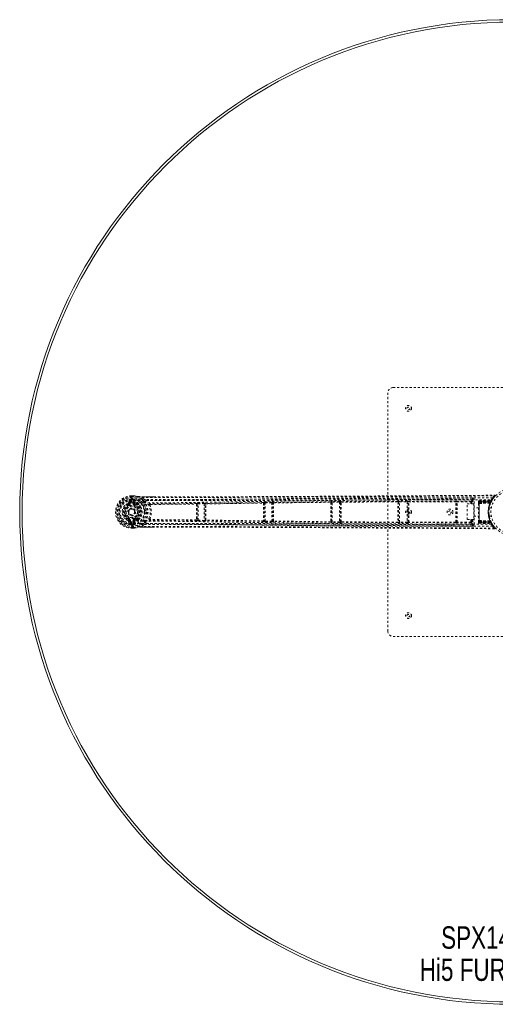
# Model space of a CAD drawing. Header units: inches. Extents: x 39.5 to 87, y 25 to 72.5.
# Tile 1 of 6: x 39.5 to 62.5, y 25 to 72.5. Entities that reach past the tile are written whole.
import ezdxf

# ---------------------------------------------------------------- set-up
doc = ezdxf.new("R2010")
doc.units = ezdxf.units.IN
doc.header["$MEASUREMENT"] = 0
doc.linetypes.add('SLD-Dashed', pattern=[0.075, 0.05, -0.025])
doc.linetypes.add('SLD-Solid', pattern=[0])
doc.layers.add('HI5-SYMBOLTEXT', color=5, linetype='SLD-Solid')
doc.styles.add('SLDTEXTSTYLE0', font='TXT', dxfattribs={"width": 0.75})

# ---------------------------------------------------------------- blocks, each defined once
blk = doc.blocks.new('SW_NOTE_0')
at = {"layer": 'HI5-SYMBOLTEXT', "color": 0, "char_height": 1.08, "attachment_point": 1, "style": 'SLDTEXTSTYLE0'}
for s, insert in [('SPX148RDS', (0, 1.392)), ('Hi5 FURNITURE', (-1.031, -0.16))]:
    blk.add_mtext(s, dxfattribs=dict(at, insert=insert))

msp = doc.modelspace()

# ---------------------------------------------------------------- linework, layer by layer
at = {"color": 7, "linetype": 'SLD-Dashed', "lineweight": 0}
for p, q in [((57.523, 54.714), (69.023, 54.714)), ((57.273, 42.964), (57.273, 54.464)), ((44.919, 49.493), (44.997, 49.493)), ((44.919, 49.493), (44.919, 49.489)), ((44.998, 49.491), (44.919, 49.492)), ((44.919, 49.436), (44.919, 49.489)), ((44.996, 49.463), (44.919, 49.464)), ((44.919, 49.268), (44.919, 49.436)), ((44.997, 49.493), (44.997, 49.493)), ((45.044, 49.492), (45.048, 49.492)), ((45.417, 49.45), (45.991, 49.45)), ((45.533, 49.324), (45.418, 49.42)), ((44.746, 49.137), (44.769, 49.082)), ((44.769, 49.082), (44.775, 49.086)), ((44.778, 49.06), (44.769, 49.082)), ((44.796, 49.289), (44.773, 49.17)), ((44.812, 49.142), (44.833, 49.259)), ((44.812, 49.142), (44.833, 49.142)), ((44.863, 49.259), (44.833, 49.259)), ((44.833, 49.259), (44.833, 49.142)), ((44.863, 49.142), (44.833, 49.142)), ((44.863, 49.259), (44.863, 49.142)), ((44.919, 49.342), (44.992, 49.342)), ((44.919, 49.307), (44.919, 49.312)), ((44.99, 49.312), (44.919, 49.312)), ((44.996, 49.306), (44.919, 49.307)), ((44.919, 49.307), (44.919, 49.307)), ((44.919, 49.267), (44.919, 49.268)), ((45.015, 49.271), (44.985, 49.271)), ((44.985, 49.142), (44.985, 49.271)), ((44.985, 49.142), (45.015, 49.142)), ((44.993, 49.342), (44.991, 49.312)), ((44.992, 49.342), (44.993, 49.342)), ((44.992, 49.312), (45.011, 49.306)), ((44.992, 49.312), (45.018, 49.308)), ((45.011, 49.306), (44.996, 49.306)), ((45.015, 49.271), (45.039, 49.142)), ((45.015, 49.142), (45.015, 49.271)), ((45.039, 49.142), (45.015, 49.142)), ((45.037, 49.298), (45.034, 49.3)), ((45.037, 49.298), (45.047, 49.288)), ((45.037, 49.298), (45.037, 49.298)), ((45.048, 49.288), (45.047, 49.288)), ((45.048, 49.288), (45.048, 49.288)), ((45.069, 49.172), (45.048, 49.288)), ((45.08, 49.087), (45.069, 49.06)), ((45.167, 49.047), (45.08, 49.087)), ((45.184, 49.1), (45.091, 49.144)), ((45.22, 49.077), (45.181, 49.077)), ((45.222, 49.1), (45.184, 49.1)), ((45.247, 49.095), (45.266, 49.083)), ((45.811, 49.105), (45.811, 49.105)), ((45.826, 49.078), (45.825, 49.078)), ((45.826, 49.078), (48.046, 49.098)), ((48.048, 49.121), (45.828, 49.101)), ((48.05, 49.125), (48.048, 49.121)), ((48.051, 49.091), (48.051, 49.092)), ((48.079, 49.091), (48.08, 49.096)), ((48.08, 49.096), (48.08, 48.332)), ((48.124, 49.138), (48.096, 49.137)), ((48.419, 49.146), (48.124, 49.138)), ((48.125, 49.109), (48.42, 49.117)), ((48.125, 48.318), (48.125, 49.109)), ((48.42, 49.117), (48.42, 48.31)), ((48.465, 49.108), (48.469, 49.097)), ((48.465, 48.319), (48.465, 49.108)), ((48.491, 49.099), (48.491, 49.099)), ((48.498, 49.127), (48.494, 49.138)), ((51.283, 49.17), (51.282, 49.168)), ((51.313, 49.138), (51.314, 49.141)), ((51.314, 49.141), (51.314, 48.287)), ((51.686, 49.187), (51.358, 49.18)), ((51.359, 49.15), (51.686, 49.158)), ((51.359, 48.277), (51.359, 49.15)), ((51.686, 49.158), (51.686, 48.269)), ((51.731, 49.152), (51.734, 49.145)), ((51.731, 48.276), (51.731, 49.152)), ((51.763, 49.175), (51.76, 49.181)), ((51.762, 49.152), (54.519, 49.185)), ((54.52, 49.207), (51.763, 49.175)), ((54.521, 49.208), (54.52, 49.207)), ((54.55, 49.173), (54.55, 49.173)), ((54.551, 49.177), (54.551, 49.179)), ((54.551, 49.179), (54.551, 48.249)), ((54.948, 49.222), (54.596, 49.217)), ((54.596, 49.187), (54.949, 49.192)), ((54.596, 48.24), (54.596, 49.187)), ((54.949, 49.192), (54.949, 48.235)), ((54.994, 49.186), (54.996, 49.181)), ((54.994, 48.241), (54.994, 49.186)), ((54.996, 49.178), (54.996, 49.177)), ((55.026, 49.211), (55.023, 49.216)), ((55.024, 49.189), (57.76, 49.204)), ((57.761, 49.226), (55.026, 49.211)), ((57.762, 49.228), (57.761, 49.226)), ((57.791, 49.192), (57.791, 49.192)), ((57.792, 49.196), (57.792, 49.198)), ((57.792, 49.198), (57.792, 48.229)), ((58.208, 49.238), (57.837, 49.236)), ((57.837, 49.206), (58.208, 49.209)), ((57.837, 48.221), (57.837, 49.206)), ((58.208, 49.209), (58.208, 48.218)), ((58.253, 49.202), (58.255, 49.198)), ((58.253, 48.225), (58.253, 49.202)), ((58.255, 49.194), (58.255, 49.194)), ((58.284, 49.228), (58.283, 49.231)), ((58.283, 49.206), (60.54, 49.208)), ((60.541, 49.229), (58.284, 49.228)), ((60.541, 49.23), (60.541, 49.229)), ((60.571, 49.2), (60.571, 49.201)), ((60.571, 48.226), (60.571, 49.201)), ((61.276, 49.24), (60.616, 49.238)), ((60.616, 49.209), (61.276, 49.21)), ((60.616, 48.218), (60.616, 49.209)), ((61.101, 48.346), (61.101, 49.115)), ((61.101, 49.115), (61.415, 49.115)), ((61.276, 49.115), (61.276, 49.21)), ((61.321, 49.115), (61.321, 49.212)), ((61.346, 49.334), (61.344, 49.334)), ((61.348, 49.334), (61.348, 49.394)), ((61.359, 49.332), (61.348, 49.334)), ((61.359, 49.332), (61.349, 49.333)), ((61.438, 49.304), (61.378, 49.304)), ((61.378, 49.304), (61.378, 49.115)), ((61.415, 49.115), (61.415, 48.346)), ((61.438, 48.123), (61.438, 49.304)), ((61.648, 49.217), (61.648, 49.207)), ((61.648, 49.199), (61.648, 49.144)), ((61.648, 49.189), (61.648, 49.196)), ((61.648, 49.131), (61.648, 49.124)), ((61.648, 49.123), (61.648, 48.304)), ((62.267, 49.249), (61.673, 49.228)), ((61.676, 49.26), (62.283, 49.282)), ((61.676, 49.247), (62.274, 49.268)), ((61.676, 49.26), (61.676, 49.247)), ((61.676, 49.229), (62.264, 49.249)), ((61.676, 49.208), (61.676, 49.247)), ((61.676, 49.229), (61.676, 49.162)), ((62.219, 49.19), (61.676, 49.189)), ((61.676, 48.238), (61.676, 49.189)), ((61.676, 49.162), (62.228, 49.181)), ((62.228, 49.179), (61.676, 49.16)), ((61.676, 49.16), (61.676, 49.162)), ((61.676, 49.133), (62.201, 49.138)), ((62.198, 49.135), (61.676, 49.13)), ((61.676, 49.133), (61.676, 49.13)), ((61.676, 49.13), (61.676, 48.297)), ((61.677, 49.221), (62.234, 49.222)), ((61.677, 48.206), (61.677, 49.221)), ((61.677, 49.208), (62.227, 49.208)), ((61.677, 49.208), (61.677, 48.219)), ((62.198, 49.135), (62.201, 49.138)), ((62.219, 49.19), (62.245, 49.178)), ((62.225, 49.131), (62.227, 49.137)), ((62.228, 49.181), (62.264, 49.249)), ((62.228, 49.181), (62.228, 49.179)), ((62.253, 49.194), (62.253, 49.196)), ((62.254, 49.198), (62.289, 49.264)), ((62.254, 49.196), (62.254, 49.198)), ((62.259, 49.207), (62.26, 49.209)), ((62.274, 49.268), (62.283, 49.282)), ((62.295, 49.277), (62.303, 49.29)), ((62.299, 49.283), (62.307, 49.296)), ((44.914, 48.87), (44.924, 48.87)), ((44.924, 48.87), (44.938, 48.869)), ((61.648, 48.909), (61.415, 48.909)), ((61.415, 48.519), (61.648, 48.519)), ((62.262, 48.914), (62.165, 48.914)), ((62.165, 48.514), (62.262, 48.514)), ((44.769, 48.345), (44.778, 48.367)), ((44.773, 48.257), (44.796, 48.138)), ((44.833, 48.168), (44.812, 48.285)), ((44.812, 48.285), (44.833, 48.285)), ((44.833, 48.285), (44.833, 48.168)), ((44.863, 48.285), (44.833, 48.285)), ((44.833, 48.168), (44.863, 48.168)), ((44.863, 48.285), (44.863, 48.168)), ((44.919, 48.16), (44.919, 48.014)), ((44.919, 48.16), (44.919, 48.16)), ((44.996, 48.121), (44.919, 48.12)), ((44.919, 48.12), (44.919, 48.115)), ((44.919, 48.115), (44.99, 48.115)), ((44.992, 48.086), (44.919, 48.085)), ((44.919, 48.014), (44.919, 47.991)), ((44.919, 47.991), (44.919, 47.938)), ((44.985, 48.285), (45.015, 48.285)), ((44.985, 48.156), (44.985, 48.285)), ((44.985, 48.156), (45.015, 48.156)), ((44.991, 48.115), (44.993, 48.086)), ((44.992, 48.115), (45.011, 48.121)), ((44.993, 48.086), (44.992, 48.086)), ((45.011, 48.121), (44.996, 48.121)), ((45.039, 48.285), (45.015, 48.156)), ((45.039, 48.285), (45.015, 48.285)), ((45.015, 48.156), (45.015, 48.285)), ((45.034, 48.127), (45.037, 48.13)), ((45.037, 48.13), (45.047, 48.139)), ((45.069, 48.255), (45.048, 48.139)), ((45.08, 48.34), (45.061, 48.328)), ((45.069, 48.367), (45.08, 48.34)), ((45.08, 48.34), (45.167, 48.381)), ((45.181, 48.35), (45.22, 48.35)), ((45.222, 48.327), (45.184, 48.327)), ((45.266, 48.344), (45.247, 48.332)), ((46.025, 47.978), (45.417, 47.977)), ((45.418, 48.007), (45.533, 48.103)), ((45.811, 48.322), (45.811, 48.322)), ((45.825, 48.349), (45.826, 48.349)), ((48.046, 48.329), (45.826, 48.349)), ((48.048, 48.306), (45.828, 48.326)), ((48.05, 48.302), (48.048, 48.306)), ((48.08, 48.332), (48.079, 48.336)), ((48.124, 48.289), (48.096, 48.29)), ((48.419, 48.281), (48.124, 48.289)), ((48.42, 48.31), (48.125, 48.318)), ((48.469, 48.33), (48.465, 48.319)), ((48.498, 48.3), (48.494, 48.289)), ((51.283, 48.257), (51.282, 48.259)), ((51.314, 48.287), (51.313, 48.289)), ((51.686, 48.24), (51.358, 48.247)), ((51.686, 48.269), (51.359, 48.277)), ((51.734, 48.282), (51.731, 48.276)), ((51.763, 48.252), (51.76, 48.246)), ((54.519, 48.242), (51.762, 48.275)), ((54.52, 48.22), (51.763, 48.252)), ((54.521, 48.219), (54.52, 48.22)), ((54.55, 48.254), (54.55, 48.255)), ((54.551, 48.249), (54.551, 48.25)), ((54.949, 48.235), (54.596, 48.24)), ((54.948, 48.205), (54.596, 48.21)), ((54.996, 48.246), (54.994, 48.241)), ((54.996, 48.25), (54.996, 48.249)), ((55.026, 48.216), (55.023, 48.211)), ((57.76, 48.223), (55.024, 48.238)), ((57.761, 48.201), (55.026, 48.216)), ((57.762, 48.199), (57.761, 48.201)), ((57.791, 48.235), (57.791, 48.235)), ((57.792, 48.229), (57.792, 48.231)), ((58.208, 48.218), (57.837, 48.221)), ((58.208, 48.189), (57.837, 48.191)), ((58.255, 48.229), (58.253, 48.225)), ((58.255, 48.233), (58.255, 48.233)), ((60.54, 48.219), (58.283, 48.221)), ((58.284, 48.2), (58.283, 48.196)), ((60.541, 48.198), (58.284, 48.2)), ((60.541, 48.197), (60.541, 48.198)), ((60.571, 48.226), (60.571, 48.227)), ((61.276, 48.217), (60.616, 48.218)), ((61.276, 48.187), (60.616, 48.189)), ((61.415, 48.346), (61.101, 48.346)), ((61.276, 48.346), (61.276, 48.217)), ((61.321, 48.215), (61.321, 48.346)), ((61.344, 48.093), (61.346, 48.093)), ((61.348, 48.093), (61.359, 48.095)), ((61.348, 48.033), (61.348, 48.093)), ((61.349, 48.094), (61.359, 48.095)), ((61.378, 48.346), (61.378, 48.123)), ((61.378, 48.123), (61.438, 48.123)), ((61.648, 48.304), (61.648, 48.297)), ((61.648, 48.283), (61.648, 48.228)), ((61.648, 48.22), (61.648, 48.21)), ((61.673, 48.199), (62.267, 48.178)), ((61.676, 48.297), (62.198, 48.292)), ((61.676, 48.297), (61.676, 48.294)), ((62.201, 48.289), (61.676, 48.294)), ((61.676, 48.267), (62.228, 48.248)), ((61.676, 48.265), (61.676, 48.267)), ((61.676, 48.265), (61.676, 48.199)), ((62.228, 48.246), (61.676, 48.265)), ((61.676, 48.238), (62.219, 48.237)), ((61.676, 48.167), (61.676, 48.206)), ((61.676, 48.199), (62.264, 48.178)), ((61.676, 48.18), (62.274, 48.159)), ((61.676, 48.18), (61.676, 48.167)), ((61.676, 48.167), (62.283, 48.146)), ((61.677, 48.219), (62.227, 48.219)), ((62.234, 48.205), (61.677, 48.206)), ((62.201, 48.289), (62.198, 48.292)), ((62.245, 48.249), (62.219, 48.237)), ((62.228, 48.248), (62.228, 48.246)), ((62.264, 48.178), (62.228, 48.246)), ((62.234, 48.278), (62.248, 48.248)), ((62.26, 48.218), (62.234, 48.205)), ((62.253, 48.233), (62.253, 48.231)), ((62.254, 48.229), (62.254, 48.231)), ((62.289, 48.163), (62.254, 48.229)), ((62.283, 48.146), (62.274, 48.159)), ((62.286, 48.17), (62.349, 48.067)), ((62.307, 48.131), (62.299, 48.144)), ((62.364, 48.045), (62.349, 48.064)), ((62.354, 48.06), (62.437, 47.957)), ((44.919, 47.964), (44.996, 47.964)), ((44.919, 47.938), (44.919, 47.934)), ((44.919, 47.935), (44.998, 47.936)), ((44.919, 47.934), (44.997, 47.935)), ((44.997, 47.935), (44.997, 47.935)), ((45.044, 47.936), (45.048, 47.936)), ((45.221, 47.966), (45.203, 47.963)), ((62.414, 47.907), (62.415, 47.937)), ((69.023, 42.714), (57.523, 42.714))]:
    msp.add_line(p, q, dxfattribs=at)
at = {"color": 7, "linetype": 'SLD-Dashed', "lineweight": 0, "flags": 128}
for points in [[(44.919, 49.464), (44.919, 49.47), (44.919, 49.476), (44.919, 49.482), (44.919, 49.486), (44.919, 49.49), (44.919, 49.492), (44.919, 49.493), (44.919, 49.493)], [(62.32, 49.402), (59.878, 49.404), (57.436, 49.4), (54.996, 49.386), (52.557, 49.36), (50.644, 49.333), (48.732, 49.303), (46.824, 49.277), (44.919, 49.267)], [(44.996, 49.463), (44.997, 49.469), (44.997, 49.475), (44.997, 49.481), (44.997, 49.486), (44.997, 49.489), (44.997, 49.492), (44.997, 49.493), (44.997, 49.493)], [(45.048, 49.491), (45.05, 49.491), (45.05, 49.49), (45.049, 49.489), (45.048, 49.489), (45.039, 49.488), (45.035, 49.487), (45.034, 49.486), (45.033, 49.485), (45.032, 49.481), (45.031, 49.48), (45.03, 49.478), (45.028, 49.477), (45.021, 49.476), (45.017, 49.475), (45.013, 49.473), (45.005, 49.467), (45.001, 49.464), (44.997, 49.463)], [(45.044, 49.492), (45.132, 49.479), (45.203, 49.464)], [(45.214, 49.462), (45.14, 49.478), (45.048, 49.491)], [(45.203, 49.464), (45.223, 49.46), (45.247, 49.458)], [(45.214, 49.462), (45.209, 49.464), (45.203, 49.464)], [(45.214, 49.462), (45.369, 49.382), (45.492, 49.281)], [(45.247, 49.458), (45.301, 49.453), (45.417, 49.45)], [(45.417, 49.45), (45.417, 49.45), (45.417, 49.449), (45.417, 49.446), (45.417, 49.443), (45.418, 49.439), (45.418, 49.433), (45.418, 49.427), (45.418, 49.42)], [(45.991, 49.446), (45.748, 49.447), (45.417, 49.448)], [(45.418, 49.42), (46.753, 49.416), (48.107, 49.416), (49.486, 49.419), (50.811, 49.423), (52.178, 49.429), (53.543, 49.437), (54.844, 49.444), (55.998, 49.451), (56.803, 49.456), (58.129, 49.464), (59.271, 49.471), (60.361, 49.478), (61.409, 49.484), (62.415, 49.491)], [(45.991, 49.45), (49.666, 49.449), (53.915, 49.469), (58.165, 49.495), (62.414, 49.521)], [(62.414, 49.521), (62.414, 49.52), (62.414, 49.518), (62.415, 49.512), (62.414, 49.502), (62.414, 49.496), (62.415, 49.491)], [(62.434, 49.472), (62.438, 49.479), (62.441, 49.487), (62.441, 49.495), (62.44, 49.503), (62.436, 49.51), (62.431, 49.516), (62.424, 49.519), (62.417, 49.52)], [(44.902, 49.151), (44.822, 49.144), (44.745, 49.119), (44.675, 49.078), (44.613, 49.023), (44.564, 48.956), (44.527, 48.88), (44.505, 48.798), (44.498, 48.714), (44.505, 48.629), (44.527, 48.547), (44.564, 48.471), (44.613, 48.404), (44.675, 48.349), (44.745, 48.308), (44.822, 48.283), (44.902, 48.277)], [(44.79, 49.033), (44.787, 49.038), (44.785, 49.043), (44.783, 49.048), (44.782, 49.052), (44.78, 49.055), (44.779, 49.058), (44.778, 49.06), (44.778, 49.06)], [(44.845, 49.302), (44.858, 49.282), (44.863, 49.259)], [(44.902, 49.151), (46.837, 49.16), (48.777, 49.187), (50.718, 49.219), (52.663, 49.249), (54.609, 49.272), (57.159, 49.29), (59.711, 49.295), (62.265, 49.293)], [(44.985, 49.271), (44.987, 49.29), (44.996, 49.306)], [(44.991, 49.312), (44.991, 49.312), (44.992, 49.312)], [(45.057, 49.033), (45.06, 49.038), (45.062, 49.043), (45.064, 49.048), (45.066, 49.052), (45.067, 49.055), (45.068, 49.058), (45.069, 49.06), (45.069, 49.06)], [(45.091, 49.144), (45.074, 49.158), (45.069, 49.172)], [(45.222, 49.1), (45.246, 49.096), (45.247, 49.095)], [(45.361, 48.953), (45.332, 49.006), (45.266, 49.083)], [(61.348, 49.394), (60.736, 49.39), (60.09, 49.387), (59.408, 49.382), (58.69, 49.378), (57.948, 49.373), (57.849, 49.373), (57.748, 49.372), (57.647, 49.371), (57.546, 49.371), (57.444, 49.37), (57.316, 49.369), (56.93, 49.367), (56.588, 49.365), (56.287, 49.363), (56.029, 49.361), (55.887, 49.36), (55.762, 49.36), (55.654, 49.359), (55.563, 49.358), (55.489, 49.358), (55.433, 49.358), (55.302, 49.357), (55.127, 49.356), (54.605, 49.352), (54.124, 49.35), (53.894, 49.348), (53.674, 49.347), (53.465, 49.346), (53.205, 49.344), (52.943, 49.343), (52.687, 49.341), (52.438, 49.34), (51.319, 49.334), (50.129, 49.329), (48.989, 49.325), (47.834, 49.323), (46.671, 49.322), (45.533, 49.324)], [(45.58, 49.186), (45.589, 49.177), (45.595, 49.171)], [(61.348, 49.334), (57.422, 49.31), (53.496, 49.286), (49.57, 49.267), (45.644, 49.264)], [(45.811, 49.105), (45.732, 49.19), (45.644, 49.264)], [(45.811, 49.105), (45.8, 49.103), (45.792, 49.098), (45.785, 49.092), (45.783, 49.084), (45.784, 49.076), (45.788, 49.069), (45.796, 49.062), (45.805, 49.058)], [(48.079, 49.091), (48.078, 49.098), (48.075, 49.104), (48.071, 49.109), (48.066, 49.111), (48.06, 49.111), (48.054, 49.108), (48.049, 49.104), (48.046, 49.098)], [(48.051, 49.092), (48.051, 49.093), (48.051, 49.094), (48.049, 49.095), (48.046, 49.098)], [(48.125, 49.109), (48.125, 49.119), (48.125, 49.128), (48.125, 49.135), (48.124, 49.138)], [(48.42, 49.117), (48.42, 49.122), (48.42, 49.127), (48.419, 49.132), (48.419, 49.136), (48.419, 49.14), (48.419, 49.143), (48.419, 49.145), (48.419, 49.146)], [(48.495, 49.104), (48.492, 49.109), (48.488, 49.113), (48.484, 49.115), (48.479, 49.115), (48.475, 49.113), (48.472, 49.109), (48.469, 49.103), (48.469, 49.097)], [(48.495, 49.104), (49.887, 49.124), (51.281, 49.145)], [(51.282, 49.168), (49.889, 49.147), (48.498, 49.127)], [(51.313, 49.138), (51.312, 49.145), (51.309, 49.151), (51.305, 49.156), (51.3, 49.158), (51.294, 49.158), (51.289, 49.156), (51.284, 49.152), (51.28, 49.145)], [(51.286, 49.139), (51.285, 49.141), (51.285, 49.142), (51.284, 49.143), (51.28, 49.145)], [(51.358, 49.178), (51.344, 49.179), (51.339, 49.179)], [(51.359, 49.15), (51.359, 49.161), (51.358, 49.17), (51.358, 49.177), (51.358, 49.18)], [(51.686, 49.158), (51.686, 49.163), (51.686, 49.168), (51.686, 49.173), (51.686, 49.178), (51.686, 49.181), (51.686, 49.184), (51.686, 49.186), (51.686, 49.187)], [(51.762, 49.152), (51.759, 49.158), (51.755, 49.162), (51.75, 49.163), (51.745, 49.163), (51.741, 49.161), (51.737, 49.157), (51.735, 49.151), (51.734, 49.145)], [(54.551, 49.177), (54.55, 49.184), (54.547, 49.19), (54.543, 49.195), (54.538, 49.197), (54.532, 49.197), (54.527, 49.195), (54.522, 49.191), (54.519, 49.185)], [(54.524, 49.179), (54.524, 49.18), (54.523, 49.181), (54.522, 49.183), (54.519, 49.185)], [(54.596, 49.214), (54.582, 49.216), (54.577, 49.216)], [(54.596, 49.187), (54.596, 49.197), (54.596, 49.207), (54.596, 49.214), (54.596, 49.217)], [(54.949, 49.192), (54.949, 49.197), (54.949, 49.203), (54.949, 49.208), (54.949, 49.212), (54.949, 49.216), (54.948, 49.219), (54.948, 49.221), (54.948, 49.222)], [(55.024, 49.189), (55.021, 49.195), (55.017, 49.198), (55.012, 49.2), (55.007, 49.2), (55.003, 49.198), (54.999, 49.193), (54.997, 49.188), (54.996, 49.181)], [(55.024, 49.189), (55.021, 49.187), (55.02, 49.186), (55.02, 49.185), (55.02, 49.184)], [(60.778, 49.331), (60.335, 49.328), (59.764, 49.325), (59.232, 49.321), (58.74, 49.318), (58.294, 49.316), (57.886, 49.313), (57.516, 49.311), (57.184, 49.309), (56.729, 49.306), (56.432, 49.304)], [(57.792, 49.196), (57.791, 49.203), (57.788, 49.209), (57.784, 49.214), (57.779, 49.216), (57.774, 49.216), (57.768, 49.214), (57.764, 49.21), (57.76, 49.204)], [(57.765, 49.199), (57.765, 49.2), (57.765, 49.201), (57.764, 49.202), (57.76, 49.204)], [(57.837, 49.233), (57.825, 49.235), (57.821, 49.235)], [(57.837, 49.206), (57.837, 49.216), (57.837, 49.226), (57.837, 49.233), (57.837, 49.236)], [(58.208, 49.209), (58.208, 49.214), (58.208, 49.219), (58.208, 49.224), (58.208, 49.229), (58.208, 49.232), (58.208, 49.235), (58.208, 49.237), (58.208, 49.238)], [(58.283, 49.206), (58.28, 49.211), (58.276, 49.215), (58.271, 49.217), (58.266, 49.216), (58.261, 49.214), (58.258, 49.21), (58.256, 49.204), (58.255, 49.198)], [(58.283, 49.206), (58.28, 49.204), (58.279, 49.202), (58.279, 49.201), (58.279, 49.2)], [(60.571, 49.2), (60.57, 49.207), (60.568, 49.212), (60.564, 49.217), (60.559, 49.219), (60.554, 49.219), (60.548, 49.217), (60.544, 49.213), (60.54, 49.208)], [(60.545, 48.225), (60.545, 48.467), (60.545, 48.714), (60.545, 48.96), (60.545, 49.202)], [(60.571, 48.232), (60.571, 48.349), (60.571, 48.468), (60.571, 48.587), (60.571, 48.707), (60.571, 48.817), (60.571, 48.927), (60.571, 49.032), (60.571, 49.114), (60.571, 49.196)], [(60.616, 49.209), (60.616, 49.219), (60.616, 49.229), (60.616, 49.235), (60.616, 49.238)], [(61.276, 49.24), (61.276, 49.237), (61.276, 49.23), (61.276, 49.221), (61.276, 49.21)], [(61.348, 49.334), (61.32, 49.311), (61.291, 49.242)], [(61.321, 49.212), (61.35, 49.281), (61.378, 49.304)], [(61.648, 49.124), (61.65, 49.127), (61.656, 49.13), (61.666, 49.132), (61.676, 49.133)], [(61.676, 49.221), (61.676, 49.236), (61.676, 49.249), (61.676, 49.254), (61.676, 49.258), (61.676, 49.26)], [(61.676, 49.189), (61.676, 49.197), (61.676, 49.205), (61.676, 49.212), (61.676, 49.218), (61.676, 49.223), (61.676, 49.226), (61.676, 49.228), (61.676, 49.229)], [(61.676, 49.16), (61.676, 49.157), (61.676, 49.152), (61.676, 49.143), (61.676, 49.133)], [(62.227, 49.137), (62.226, 49.135), (62.225, 49.135), (62.222, 49.134), (62.219, 49.134), (62.215, 49.135), (62.21, 49.136), (62.206, 49.137), (62.201, 49.138)], [(62.307, 49.296), (62.306, 49.295), (62.306, 49.294)], [(45.266, 48.344), (45.332, 48.421), (45.361, 48.475)], [(62.165, 48.516), (62.165, 48.515), (62.162, 48.533), (62.157, 48.57), (62.151, 48.625), (62.148, 48.689), (62.148, 48.714)], [(44.79, 48.394), (44.787, 48.389), (44.785, 48.384), (44.783, 48.379), (44.782, 48.375), (44.78, 48.372), (44.779, 48.369), (44.778, 48.368), (44.778, 48.367)], [(44.863, 48.168), (44.858, 48.145), (44.845, 48.125)], [(62.265, 48.134), (59.827, 48.132), (57.391, 48.137), (54.956, 48.152), (52.524, 48.18), (50.614, 48.209), (48.707, 48.241), (46.803, 48.267), (44.902, 48.277)], [(62.32, 48.025), (59.878, 48.023), (57.436, 48.027), (54.996, 48.041), (52.557, 48.067), (50.644, 48.094), (48.732, 48.124), (46.824, 48.15), (44.919, 48.16)], [(44.996, 48.121), (44.987, 48.137), (44.985, 48.156)], [(44.992, 48.115), (44.991, 48.115), (44.991, 48.115)], [(45.057, 48.394), (45.06, 48.389), (45.062, 48.384), (45.064, 48.379), (45.066, 48.375), (45.067, 48.372), (45.068, 48.369), (45.069, 48.368), (45.069, 48.367)], [(45.091, 48.283), (45.074, 48.269), (45.069, 48.255)], [(45.184, 48.327), (45.142, 48.304), (45.091, 48.283)], [(45.492, 48.146), (45.369, 48.045), (45.214, 47.965)], [(45.247, 48.332), (45.246, 48.331), (45.222, 48.327)], [(45.417, 47.977), (45.417, 47.977), (45.417, 47.978), (45.417, 47.981), (45.417, 47.984), (45.418, 47.989), (45.418, 47.994), (45.418, 48), (45.418, 48.007)], [(45.417, 47.979), (45.695, 47.98), (45.935, 47.981), (46.025, 47.981)], [(62.415, 47.937), (61.479, 47.942), (60.507, 47.948), (59.499, 47.954), (58.73, 47.959), (58.628, 47.96), (58.525, 47.96), (58.423, 47.961), (58.319, 47.962), (58.216, 47.962), (58.092, 47.963), (57.725, 47.965), (57.39, 47.967), (57.086, 47.969), (56.815, 47.971), (56.307, 47.974), (55.863, 47.977), (55.205, 47.981), (54.606, 47.984), (54.064, 47.987), (53.456, 47.991), (52.836, 47.994), (51.638, 48), (50.362, 48.005), (49.13, 48.009), (47.889, 48.011), (46.639, 48.01), (45.418, 48.007)], [(45.533, 48.103), (46.291, 48.105), (47.085, 48.105), (47.915, 48.104), (48.782, 48.103), (49.633, 48.1), (50.35, 48.097), (51.036, 48.094), (51.771, 48.091), (52.558, 48.087), (52.799, 48.085), (53.044, 48.084), (53.294, 48.082), (53.512, 48.081), (53.689, 48.08), (53.874, 48.079), (54.068, 48.078), (54.271, 48.077), (54.68, 48.074), (55.121, 48.071), (55.593, 48.068), (55.685, 48.068), (55.709, 48.068), (55.725, 48.068), (55.748, 48.068), (55.778, 48.067), (55.813, 48.067), (55.855, 48.067), (56.001, 48.066), (56.195, 48.065), (56.395, 48.063), (56.63, 48.062), (56.898, 48.06), (57.012, 48.06), (57.132, 48.059), (57.257, 48.058), (57.387, 48.057), (57.47, 48.057), (57.55, 48.056), (58.385, 48.051), (59.19, 48.046), (59.952, 48.041), (60.671, 48.037), (61.348, 48.033)], [(45.58, 48.241), (45.589, 48.25), (45.595, 48.256)], [(45.811, 48.322), (45.732, 48.237), (45.644, 48.163)], [(45.644, 48.163), (49.57, 48.16), (53.496, 48.141), (57.422, 48.117), (61.348, 48.093)], [(45.805, 48.369), (45.796, 48.365), (45.788, 48.359), (45.784, 48.351), (45.783, 48.343), (45.785, 48.335), (45.792, 48.329), (45.8, 48.324), (45.811, 48.322)], [(62.414, 47.907), (58.165, 47.933), (53.915, 47.958), (49.666, 47.978), (46.025, 47.978)], [(48.046, 48.329), (48.049, 48.323), (48.054, 48.319), (48.06, 48.316), (48.066, 48.316), (48.071, 48.318), (48.075, 48.323), (48.078, 48.329), (48.079, 48.336)], [(48.046, 48.329), (48.049, 48.332), (48.051, 48.334), (48.051, 48.335), (48.051, 48.336)], [(48.124, 48.289), (48.125, 48.292), (48.125, 48.299), (48.125, 48.308), (48.125, 48.318)], [(48.419, 48.281), (48.419, 48.282), (48.419, 48.284), (48.419, 48.287), (48.419, 48.291), (48.419, 48.295), (48.42, 48.3), (48.42, 48.305), (48.42, 48.31)], [(48.469, 48.33), (48.469, 48.324), (48.472, 48.318), (48.475, 48.314), (48.479, 48.312), (48.484, 48.312), (48.488, 48.314), (48.492, 48.318), (48.495, 48.323)], [(48.491, 48.328), (48.491, 48.328), (48.492, 48.327), (48.493, 48.325), (48.495, 48.323)], [(51.281, 48.282), (49.887, 48.303), (48.495, 48.323)], [(51.282, 48.259), (49.889, 48.28), (48.498, 48.3)], [(51.28, 48.282), (51.284, 48.275), (51.289, 48.271), (51.294, 48.269), (51.3, 48.269), (51.305, 48.271), (51.309, 48.276), (51.312, 48.282), (51.313, 48.289)], [(51.339, 48.248), (51.344, 48.248), (51.358, 48.249)], [(51.358, 48.247), (51.358, 48.25), (51.358, 48.257), (51.359, 48.266), (51.359, 48.277)], [(51.686, 48.24), (51.686, 48.241), (51.686, 48.243), (51.686, 48.246), (51.686, 48.249), (51.686, 48.254), (51.686, 48.259), (51.686, 48.264), (51.686, 48.269)], [(51.734, 48.282), (51.735, 48.276), (51.737, 48.27), (51.741, 48.266), (51.745, 48.264), (51.75, 48.264), (51.755, 48.266), (51.759, 48.269), (51.762, 48.275)], [(51.757, 48.28), (51.758, 48.279), (51.758, 48.278), (51.759, 48.277), (51.762, 48.275)], [(54.519, 48.242), (54.522, 48.236), (54.527, 48.232), (54.532, 48.23), (54.538, 48.23), (54.543, 48.233), (54.547, 48.237), (54.55, 48.243), (54.551, 48.25)], [(54.519, 48.242), (54.522, 48.245), (54.523, 48.246), (54.524, 48.247), (54.524, 48.248)], [(54.577, 48.211), (54.582, 48.211), (54.596, 48.213)], [(54.596, 48.21), (54.596, 48.213), (54.596, 48.22), (54.596, 48.23), (54.596, 48.24)], [(54.948, 48.205), (54.948, 48.206), (54.948, 48.208), (54.949, 48.211), (54.949, 48.215), (54.949, 48.219), (54.949, 48.224), (54.949, 48.23), (54.949, 48.235)], [(54.996, 48.246), (54.997, 48.239), (54.999, 48.234), (55.003, 48.229), (55.007, 48.227), (55.012, 48.227), (55.017, 48.229), (55.021, 48.232), (55.024, 48.238)], [(55.02, 48.243), (55.02, 48.242), (55.02, 48.241), (55.021, 48.24), (55.024, 48.238)], [(57.76, 48.223), (57.764, 48.217), (57.768, 48.213), (57.774, 48.211), (57.779, 48.211), (57.784, 48.214), (57.788, 48.218), (57.791, 48.224), (57.792, 48.231)], [(57.76, 48.223), (57.764, 48.225), (57.765, 48.227), (57.765, 48.227), (57.765, 48.228)], [(57.821, 48.192), (57.825, 48.192), (57.837, 48.194)], [(57.837, 48.191), (57.837, 48.194), (57.837, 48.201), (57.837, 48.211), (57.837, 48.221)], [(58.208, 48.189), (58.208, 48.19), (58.208, 48.192), (58.208, 48.195), (58.208, 48.198), (58.208, 48.203), (58.208, 48.208), (58.208, 48.213), (58.208, 48.218)], [(58.255, 48.229), (58.256, 48.223), (58.258, 48.217), (58.261, 48.213), (58.266, 48.211), (58.271, 48.21), (58.276, 48.212), (58.28, 48.216), (58.283, 48.221)], [(58.279, 48.227), (58.279, 48.226), (58.279, 48.225), (58.28, 48.223), (58.283, 48.221)], [(60.54, 48.219), (60.544, 48.214), (60.549, 48.21), (60.554, 48.208), (60.559, 48.208), (60.564, 48.21), (60.568, 48.215), (60.57, 48.22), (60.571, 48.227)], [(60.54, 48.219), (60.544, 48.222), (60.545, 48.223), (60.545, 48.224), (60.545, 48.225)], [(60.616, 48.189), (60.616, 48.19), (60.616, 48.192), (60.616, 48.195), (60.616, 48.198), (60.616, 48.203), (60.616, 48.208), (60.616, 48.213), (60.616, 48.218)], [(61.276, 48.187), (61.276, 48.19), (61.276, 48.197), (61.276, 48.206), (61.276, 48.217)], [(61.348, 48.093), (61.32, 48.116), (61.291, 48.185)], [(61.378, 48.123), (61.35, 48.146), (61.321, 48.215)], [(61.676, 48.294), (61.671, 48.294), (61.665, 48.295), (61.66, 48.296), (61.656, 48.297), (61.652, 48.298), (61.65, 48.3), (61.648, 48.302), (61.648, 48.304)], [(61.676, 48.294), (61.676, 48.284), (61.676, 48.276), (61.676, 48.27), (61.676, 48.267)], [(61.676, 48.199), (61.676, 48.199), (61.676, 48.201), (61.676, 48.204), (61.676, 48.209), (61.676, 48.215), (61.676, 48.222), (61.676, 48.23), (61.676, 48.238)], [(61.676, 48.219), (61.676, 48.205), (61.676, 48.192), (61.676, 48.184), (61.676, 48.18)], [(62.227, 48.291), (62.226, 48.292), (62.225, 48.293), (62.222, 48.293), (62.219, 48.293), (62.215, 48.292), (62.21, 48.292), (62.206, 48.29), (62.201, 48.289)], [(62.268, 48.201), (62.263, 48.21), (62.258, 48.217)], [(44.919, 47.934), (44.919, 47.934), (44.919, 47.935), (44.919, 47.937), (44.919, 47.941), (44.919, 47.945), (44.919, 47.951), (44.919, 47.957), (44.919, 47.964)], [(44.996, 47.964), (44.997, 47.958), (44.997, 47.952), (44.997, 47.946), (44.997, 47.941), (44.997, 47.938), (44.997, 47.935), (44.997, 47.934), (44.997, 47.935)], [(44.997, 47.964), (45.001, 47.963), (45.013, 47.954), (45.017, 47.953), (45.022, 47.952), (45.027, 47.951), (45.028, 47.95), (45.03, 47.949), (45.031, 47.945), (45.032, 47.942), (45.033, 47.941), (45.034, 47.94), (45.039, 47.939), (45.047, 47.938), (45.049, 47.938), (45.049, 47.937), (45.049, 47.936), (45.048, 47.936)], [(45.044, 47.936), (45.132, 47.948), (45.203, 47.963)], [(45.048, 47.936), (45.14, 47.949), (45.214, 47.965)], [(45.203, 47.963), (45.209, 47.963), (45.214, 47.965)]]:
    msp.add_lwpolyline(points, dxfattribs=at)
at = {"color": 7, "linetype": 'SLD-Solid', "lineweight": 15}
for radius in [23.75, 23.632, 23.632]:
    msp.add_circle((63.273, 48.714), radius, dxfattribs=at)
at = {"color": 7, "linetype": 'SLD-Dashed', "lineweight": 0}
for centre, radius in [((58.273, 53.714), 0.141), ((58.273, 53.714), 0.0625), ((44.924, 48.714), 0.7), ((44.924, 48.714), 0.69), ((63.273, 48.714), 1.125), ((63.273, 48.714), 1.03), ((44.924, 48.714), 0.623), ((44.924, 48.714), 0.32), ((44.924, 48.714), 0.275), ((44.924, 48.714), 0.188), ((44.924, 48.714), 0.156), ((44.924, 48.714), 0.142), ((44.924, 48.714), 0.139), ((44.924, 48.714), 0.138), ((58.273, 48.714), 0.141), ((58.273, 48.714), 0.0625), ((60.273, 48.714), 0.141), ((60.273, 48.714), 0.0625), ((58.273, 43.714), 0.141), ((58.273, 43.714), 0.0625)]:
    msp.add_circle(centre, radius, dxfattribs=at)
for centre, radius, start, end in [((57.523, 54.464), 0.25, 90, 180), ((44.924, 48.714), 0.78, 90, 269.6863), ((44.924, 48.714), 0.78, 90.3208, 269.6784), ((44.924, 48.714), 0.75, 90.321, 269.679), ((45.227, 54.51), 5.024, 267.3719, 267.9481), ((45.002, 48.688), 0.804, 87.0458, 90.3854), ((44.924, 48.714), 0.753, 275.5814, 84.4205), ((44.924, 48.714), 0.788, 279.1184, 80.8816), ((46.082, 53.158), 3.796, 256.7759, 259.9163), ((45.515, 52.544), 3.097, 265.0394, 268.2135), ((63.272, 48.714), 1.157, 137.8168, 222.1804), ((63.505, 48.729), 1.362, 150.3913, 155.5296), ((63.297, 48.727), 1.186, 138.0276, 145.3539), ((62.32, 49.372), 0.03, 325.9251, 89.6757), ((63.261, 48.723), 1.113, 137.9379, 145.3788), ((62.415, 49.491), 0.03, 317.832, 90.3453), ((63.426, 50.584), 1.489, 227.2334, 228.387), ((44.924, 48.714), 0.629, 90.4095, 269.5861), ((44.924, 48.714), 0.599, 90.4095, 269.5861), ((44.919, 48.714), 0.554, 90.0503, 269.9569), ((44.924, 48.714), 0.459, 112.774, 247.226), ((44.924, 48.714), 0.4, 112.774, 247.226), ((44.924, 48.714), 0.376, 112.774, 247.226), ((44.924, 48.714), 0.346, 112.7737, 247.2263), ((44.924, 48.714), 0.275, 0.0001, 179.9999), ((44.728, 49.179), 0.0457, 292.6606, 348.5154), ((44.782, 49.142), 0.0301, 1.4524, 107.6227), ((44.741, 49.148), 0.0716, 298.9505, 355.1656), ((44.744, 49.142), 0.089, 292.774, 0), ((44.744, 49.142), 0.119, 292.7746, 359.9997), ((44.872, 49.098), 0.206, 97.6605, 111.657), ((44.803, 49.26), 0.0299, 358.0481, 102.108), ((44.924, 48.714), 0.593, 90.4056, 97.6091), ((45.26, 49.157), 0.358, 162.1164, 181.0936), ((45.104, 49.142), 0.119, 180, 247.2266), ((44.924, 48.714), 0.602, 276.4998, 79.3934), ((44.924, 48.714), 0.632, 276.2981, 83.7019), ((44.996, 49.2), 0.107, 69.3712, 81.8169), ((45.045, 49.272), 0.0305, 112.2053, 180.9897), ((45.104, 49.142), 0.089, 180, 247.226), ((44.839, 48.857), 0.483, 27.9631, 65.8053), ((45.069, 49.142), 0.0299, 90.8838, 178.8997), ((45.104, 49.148), 0.0647, 184.7252, 248.8797), ((44.831, 48.911), 0.434, 25.8001, 60.152), ((44.924, 48.714), 0.346, 292.774, 67.226), ((45.097, 49.114), 0.031, 99.9989, 238.1919), ((44.924, 48.714), 0.376, 292.774, 67.226), ((45.187, 49.07), 0.0305, 95.9524, 229.0164), ((45.214, 49.043), 0.0466, 134.3443, 176.1469), ((44.928, 48.714), 0.41, 305.7174, 54.3042), ((45.256, 49.079), 0.0744, 163.7163, 181.8364), ((44.913, 48.714), 0.451, 306.3984, 53.6016), ((45.294, 49.079), 0.0747, 163.7696, 181.8326), ((45.219, 49.045), 0.0316, 44.5895, 89.2858), ((45.277, 49.041), 0.0441, 104.6102, 142.9522), ((44.891, 48.714), 0.498, 314.7109, 45.2891), ((44.957, 48.714), 0.47, 329.4272, 30.6383), ((46.213, 48.628), 0.973, 134.364, 137.8167), ((43.921, 47.745), 2.197, 40.9805, 44.3662), ((42.314, 43.152), 6.961, 61.4128, 62.455), ((45.647, 49.203), 0.0608, 92.1741, 211.9473), ((45.087, 48.446), 0.885, 40.8581, 54.9885), ((45.814, 49.044), 0.0608, 93.3118, 198.1461), ((45.827, 48.972), 0.0884, 104.2827, 142.8727), ((44.975, 48.714), 0.841, 338.2527, 21.7503), ((45.831, 49.053), 0.026, 103.3976, 168.5573), ((44.906, 48.713), 0.963, 339.0615, 20.9481), ((45.826, 49.131), 0.0299, 239.468, 274.3719), ((45.9, 49.081), 0.0746, 164.2322, 182.2094), ((48.123, 49.102), 0.0768, 165.6099, 183.1157), ((48.049, 49.091), 0.0301, 0.9036, 91.4469), ((81.999, 48.714), 33.951, 179.3629, 180.6385), ((48.092, 49.054), 0.0829, 86.9557, 120.9219), ((48.05, 49.095), 0.0301, 0.8765, 91.4246), ((48.057, 49.049), 0.0426, 60.0939, 98.6233), ((81.867, 48.714), 33.791, 179.368, 180.632), ((48.108, 49.087), 0.0296, 171.2475, 181.1036), ((48.118, 49.05), 0.0589, 82.9902, 129.8346), ((48.44, 48.998), 0.149, 68.9499, 98.1478), ((48.432, 49.06), 0.0582, 56.2328, 102.4602), ((48.495, 49.108), 0.0301, 91.7913, 179.2402), ((48.499, 49.097), 0.0301, 91.8922, 179.2), ((48.487, 49.066), 0.0331, 82.9644, 123.616), ((48.444, 49.094), 0.0253, 359.4178, 8.4892), ((15.07, 48.714), 33.401, 359.3485, 0.6515), ((48.497, 49.098), 0.00598, 106.9139, 173.9264), ((13.009, 48.714), 35.485, 359.377, 0.6206), ((48.574, 49.108), 0.0785, 166.0037, 183.0875), ((51.365, 49.15), 0.0846, 167.7316, 183.1714), ((51.283, 49.138), 0.0301, 0.574, 91.1096), ((51.345, 48.989), 0.192, 86.095, 108.8386), ((51.284, 49.14), 0.0301, 0.5537, 91.1112), ((85.171, 48.713), 33.888, 179.2797, 180.7201), ((51.292, 49.102), 0.038, 56.4375, 99.1754), ((85.004, 48.714), 33.694, 179.2856, 180.7144), ((51.341, 49.134), 0.0281, 171.0895, 180.6599), ((51.351, 49.076), 0.0743, 84.2806, 120.3321), ((51.707, 48.99), 0.198, 74.4381, 96.2881), ((51.699, 49.084), 0.0749, 64.6897, 99.9439), ((51.761, 49.151), 0.0301, 91.4951, 179.5077), ((51.764, 49.145), 0.0301, 91.5444, 179.4731), ((51.753, 49.116), 0.0313, 82.3165, 126.7831), ((51.71, 49.141), 0.0244, 359.682, 8.7953), ((18.355, 48.714), 33.382, 359.2659, 0.7341), ((51.763, 49.147), 0.00596, 105.8104, 174.292), ((16.646, 48.714), 35.115, 359.2924, 0.7076), ((51.85, 49.157), 0.0881, 168.2141, 182.9673), ((54.623, 49.189), 0.104, 170.2058, 182.4201), ((54.52, 49.177), 0.0301, 0.4834, 90.6337), ((54.582, 49.003), 0.214, 86.1744, 106.4574), ((54.521, 49.178), 0.0301, 0.4762, 90.631), ((88.508, 48.714), 33.988, 179.2155, 180.7845), ((54.53, 49.144), 0.0351, 54.0174, 99.6807), ((88.175, 48.714), 33.627, 179.2179, 180.7821), ((54.575, 49.173), 0.0247, 170.5418, 180.6719), ((54.588, 49.105), 0.0822, 84.3021, 116.5692), ((54.969, 49.006), 0.216, 75.4528, 95.4413), ((54.961, 49.111), 0.0814, 66.2926, 98.6193), ((55.024, 49.186), 0.0301, 91.0431, 179.5508), ((55.026, 49.181), 0.0301, 91.0546, 179.5322), ((55.015, 49.154), 0.0306, 81.5731, 128.3434), ((54.975, 49.178), 0.021, 359.316, 9.644), ((21.602, 48.714), 33.397, 359.2041, 0.7958), ((20.051, 48.713), 34.972, 359.2298, 0.7709), ((55.135, 49.193), 0.111, 170.7458, 182.1544), ((57.907, 49.208), 0.147, 172.995, 181.4784), ((57.761, 49.196), 0.0301, 0.509, 90.191), ((57.821, 49.031), 0.205, 85.5534, 106.7086), ((57.762, 49.198), 0.0301, 0.5035, 90.1905), ((91.873, 48.714), 34.112, 179.1853, 180.8147), ((57.771, 49.166), 0.0335, 52.4456, 99.7087), ((91.361, 48.714), 33.573, 179.1836, 180.8164), ((57.815, 49.192), 0.0238, 170.4173, 180.6336), ((57.828, 49.128), 0.0788, 83.2892, 116.9742), ((58.227, 49.035), 0.204, 74.076, 95.3095), ((58.219, 49.132), 0.0775, 64.1622, 98.2732), ((58.283, 49.201), 0.0301, 90.6304, 179.5046), ((58.285, 49.197), 0.0301, 90.6316, 179.4875), ((58.274, 49.17), 0.0306, 81.1978, 129.0547), ((58.234, 49.194), 0.0213, 359.366, 9.7167), ((24.836, 48.714), 33.422, 359.1768, 0.8232), ((23.502, 48.714), 34.781, 359.1979, 0.8021), ((58.447, 49.209), 0.164, 173.6006, 181.2061), ((60.784, 49.211), 0.243, 175.593, 180.6941), ((60.538, 49.201), 0.00678, 5.3912, 73.7955), ((60.599, 49.052), 0.187, 84.8235, 107.9795), ((60.541, 49.2), 0.0301, 1.3794, 89.934), ((60.541, 49.199), 0.0301, 1.3943, 89.9204), ((60.551, 49.17), 0.0324, 52.0787, 100.1098), ((60.606, 49.138), 0.0715, 81.4691, 118.6011), ((60.593, 49.197), 0.0225, 170.882, 182.3882), ((61.279, 49.285), 0.0455, 266.8237, 285.9015), ((61.289, 49.474), 0.264, 267.2288, 277.02), ((61.291, 49.212), 0.03, 0.4176, 90.023), ((61.348, 49.304), 0.09, 0.0129, 90.3551), ((61.351, 49.306), 0.0277, 356.8753, 72.2798), ((61.678, 49.23), 0.03, 91.9943, 179.9954), ((61.678, 49.217), 0.03, 91.9674, 179.9708), ((61.678, 49.199), 0.03, 91.9306, 179.9371), ((61.681, 49.196), 0.0334, 97.6553, 178.9803), ((61.674, 48.532), 0.676, 89.7871, 92.2406), ((61.669, 48.749), 0.44, 89.0803, 92.8481), ((61.677, 49.132), 0.0299, 91.7973, 179.8126), ((61.677, 49.13), 0.0299, 91.7951, 179.8122), ((61.67, 49.095), 0.0354, 79.2727, 129.2334), ((61.745, 49.179), 0.104, 130.719, 156.0556), ((61.86, 49.204), 0.21, 172.3281, 178.9921), ((63.305, 48.714), 1.19, 150.8728, 209.1272), ((63.271, 48.714), 1.155, 153.8885, 206.1118), ((63.271, 48.714), 1.155, 154.6406, 205.3588), ((63.271, 48.714), 1.155, 155.661, 204.339), ((63.236, 48.714), 1.12, 157.9113, 202.0887), ((63.273, 48.714), 1.127, 150.4639, 209.5361), ((62.216, 49.164), 0.0345, 238.957, 285.1322), ((62.834, 48.751), 0.742, 144.758, 148.5463), ((62.911, 48.714), 0.84, 140.4182, 145.4935), ((62.887, 48.737), 0.811, 139.0511, 144.4088), ((62.201, 49.129), 0.0832, 51.4112, 71.4064), ((62.227, 49.211), 0.0297, 271.4777, 334.4635), ((62.227, 49.209), 0.0297, 271.4753, 334.5388), ((62.899, 48.73), 0.828, 138.1778, 143.5022), ((62.219, 49.169), 0.0549, 43.5919, 74.1797), ((63.273, 48.713), 1.128, 150.7625, 155.6845), ((62.266, 49.272), 0.0236, 261.9844, 325.2434), ((62.263, 49.279), 0.0299, 271.8023, 330.7288), ((62.252, 49.252), 0.043, 24.1911, 72.9849), ((62.273, 49.298), 0.0299, 271.9046, 329.6739), ((62.282, 49.308), 0.0278, 264.9443, 329.3762), ((62.281, 49.312), 0.03, 271.9839, 328.8911), ((63.027, 48.856), 0.843, 149.631, 151.18), ((63.273, 48.714), 1.128, 145.3374, 150.4639), ((44.924, 48.714), 0.275, 180.0001, 359.9999), ((44.924, 48.714), 0.157, 335.0098, 20.1679), ((49.534, 46.312), 5.18, 156.8974, 157.5536), ((44.728, 48.248), 0.0456, 11.4027, 67.4214), ((44.741, 48.279), 0.0714, 4.7354, 67.151), ((44.782, 48.286), 0.0301, 252.382, 358.5425), ((44.744, 48.285), 0.089, 360, 67.226), ((44.744, 48.285), 0.119, 0.0003, 67.2254), ((44.803, 48.167), 0.0299, 257.8922, 1.9518), ((44.872, 48.329), 0.206, 248.3433, 262.3385), ((44.924, 48.714), 0.593, 262.3909, 269.5868), ((45.29, 48.274), 0.389, 179.6782, 197.1686), ((45.104, 48.285), 0.119, 112.7734, 180), ((45.004, 48.195), 0.0746, 275.432, 293.3796), ((45.104, 48.285), 0.089, 112.774, 180), ((45.045, 48.155), 0.0305, 179.0103, 247.7946), ((44.833, 48.577), 0.491, 294.671, 331.722), ((45.093, 48.284), 0.0542, 126.2195, 179.3856), ((45.069, 48.285), 0.0299, 181.0989, 269.1176), ((44.831, 48.516), 0.435, 299.8476, 334.1932), ((45.097, 48.313), 0.031, 121.7503, 260.0622), ((45.187, 48.358), 0.0305, 130.9376, 264.045), ((45.213, 48.384), 0.0463, 183.689, 225.7317), ((45.255, 48.348), 0.0744, 178.158, 196.2946), ((46.082, 44.271), 3.795, 100.0832, 103.2247), ((45.294, 48.348), 0.0746, 178.1637, 196.234), ((45.219, 48.382), 0.0316, 270.713, 315.4126), ((45.503, 45.125), 2.855, 91.7277, 95.6804), ((45.394, 46.653), 1.325, 89.0044, 97.506), ((45.277, 48.386), 0.0441, 217.0524, 255.3877), ((43.922, 49.681), 2.196, 315.6323, 319.0206), ((46.213, 48.799), 0.973, 222.1832, 225.6359), ((42.324, 54.255), 6.938, 297.5433, 298.5889), ((45.647, 48.224), 0.0608, 148.0541, 267.8225), ((45.087, 48.981), 0.885, 305.0111, 319.1442), ((45.814, 48.383), 0.0608, 161.8539, 266.6882), ((45.827, 48.455), 0.0884, 217.1345, 255.7101), ((45.83, 48.374), 0.0249, 189.8077, 258.1894), ((45.826, 48.298), 0.0278, 84.3043, 121.8661), ((45.9, 48.346), 0.0745, 177.786, 195.7739), ((48.123, 48.325), 0.0768, 176.8843, 194.39), ((48.049, 48.336), 0.0301, 268.5532, 359.0963), ((48.05, 48.332), 0.0301, 268.5756, 359.1233), ((48.092, 48.373), 0.0829, 239.0796, 273.0431), ((48.057, 48.378), 0.0426, 261.3763, 299.9055), ((48.112, 48.34), 0.0332, 179.442, 188.2141), ((48.118, 48.377), 0.0589, 230.1657, 277.0096), ((48.44, 48.429), 0.149, 261.8521, 291.0503), ((48.432, 48.367), 0.0582, 257.5397, 303.7674), ((48.495, 48.319), 0.0301, 180.7708, 268.1978), ((48.441, 48.334), 0.0274, 351.8608, 0.2412), ((48.487, 48.361), 0.0331, 236.3833, 277.0351), ((48.499, 48.33), 0.0301, 180.8, 268.1079), ((48.574, 48.319), 0.0785, 176.9125, 193.9963), ((51.279, 48.288), 0.00679, 284.3904, 354.5333), ((51.365, 48.277), 0.0846, 176.8286, 192.2684), ((51.283, 48.289), 0.0301, 268.8905, 359.426), ((51.284, 48.287), 0.0301, 268.8888, 359.4463), ((51.345, 48.438), 0.192, 251.1616, 273.9048), ((51.292, 48.325), 0.038, 260.8245, 303.5615), ((51.338, 48.293), 0.0254, 178.846, 189.4139), ((51.351, 48.351), 0.0743, 239.6681, 275.7192), ((51.699, 48.343), 0.0749, 260.055, 295.3114), ((51.707, 48.437), 0.198, 263.7121, 285.5617), ((51.761, 48.276), 0.0301, 180.5046, 268.4926), ((51.71, 48.286), 0.0246, 351.2365, 0.2963), ((51.753, 48.311), 0.0313, 233.2158, 277.6834), ((51.764, 48.282), 0.0301, 180.527, 268.4557), ((51.85, 48.27), 0.0881, 177.0328, 191.7857), ((54.623, 48.238), 0.104, 177.5799, 189.7942), ((54.52, 48.25), 0.0301, 269.3662, 359.5168), ((54.521, 48.249), 0.0301, 269.3689, 359.5236), ((54.582, 48.424), 0.214, 253.543, 273.8253), ((54.53, 48.283), 0.0351, 260.3174, 305.9853), ((54.575, 48.254), 0.0245, 179.2831, 189.491), ((54.588, 48.322), 0.0821, 243.4115, 275.7172), ((54.969, 48.421), 0.216, 264.5582, 284.5478), ((54.961, 48.316), 0.0814, 261.3796, 293.7084), ((55.024, 48.241), 0.0301, 180.4502, 268.956), ((54.975, 48.249), 0.021, 350.3526, 0.6888), ((55.015, 48.273), 0.0306, 231.6606, 278.4251), ((55.026, 48.246), 0.0301, 180.4678, 268.9454), ((55.135, 48.234), 0.111, 177.8456, 189.2541), ((57.907, 48.219), 0.147, 178.5216, 187.005), ((57.761, 48.231), 0.0301, 269.809, 359.4911), ((57.762, 48.229), 0.0301, 269.8096, 359.4964), ((57.821, 48.396), 0.205, 253.2919, 274.4461), ((57.771, 48.261), 0.0335, 260.2904, 307.5594), ((57.815, 48.235), 0.0237, 179.346, 189.6019), ((57.828, 48.299), 0.0787, 243.003, 276.7337), ((58.219, 48.295), 0.0775, 261.7259, 295.8388), ((58.227, 48.392), 0.204, 264.6901, 285.9243), ((58.283, 48.226), 0.0301, 180.4964, 269.3686), ((58.234, 48.233), 0.0213, 350.2931, 0.6253), ((58.274, 48.257), 0.0306, 230.9465, 278.8007), ((58.285, 48.23), 0.0301, 180.5118, 269.3691), ((58.447, 48.218), 0.163, 178.7878, 186.4122), ((60.777, 48.216), 0.237, 179.2353, 184.4776), ((60.541, 48.228), 0.0301, 270.0837, 358.6017), ((60.541, 48.227), 0.0301, 270.0675, 358.6193), ((60.599, 48.375), 0.187, 252.0202, 275.1769), ((60.551, 48.257), 0.0324, 259.8902, 307.9211), ((60.594, 48.231), 0.0232, 177.7688, 188.961), ((60.606, 48.289), 0.0713, 241.3381, 278.5796), ((61.287, 47.909), 0.308, 83.6923, 92.0589), ((61.279, 48.15), 0.0372, 71.9512, 95.3238), ((61.291, 48.215), 0.03, 269.977, 359.5824), ((61.348, 48.123), 0.09, 269.6448, 359.9871), ((61.351, 48.121), 0.0277, 287.5726, 3.1225), ((61.67, 48.332), 0.0354, 230.7665, 280.7272), ((61.677, 48.297), 0.0299, 180.1877, 268.205), ((61.677, 48.295), 0.0299, 180.1877, 268.205), ((61.669, 48.678), 0.44, 267.1519, 270.9198), ((61.697, 48.244), 0.0498, 186.4555, 245.6238), ((61.678, 48.228), 0.03, 180.0629, 268.0693), ((61.668, 49.076), 0.856, 268.6628, 270.5999), ((61.678, 48.21), 0.03, 180.0292, 268.0326), ((61.678, 48.197), 0.03, 180.0047, 268.0056), ((61.854, 48.224), 0.205, 181.0485, 187.9587), ((61.668, 50.057), 1.851, 269.4397, 270.2687), ((61.745, 48.248), 0.104, 203.9466, 229.278), ((62.216, 48.263), 0.0345, 74.8567, 121.0539), ((62.831, 48.674), 0.739, 211.4461, 215.2504), ((62.913, 48.715), 0.843, 214.516, 219.5723), ((63.273, 48.714), 1.128, 202.0329, 205.3545), ((62.206, 48.286), 0.0702, 287.3132, 311.0746), ((62.884, 48.688), 0.807, 215.5773, 220.9615), ((62.227, 48.218), 0.0297, 25.4613, 88.5246), ((62.227, 48.217), 0.0297, 25.5374, 88.5258), ((62.9, 48.698), 0.828, 216.5007, 221.82), ((63.272, 48.713), 1.127, 204.3137, 209.2393), ((62.264, 48.149), 0.0281, 28.414, 91.1781), ((62.263, 48.148), 0.0299, 29.2712, 88.1977), ((62.252, 48.175), 0.043, 287.0442, 335.7817), ((63.505, 48.699), 1.362, 204.4703, 209.6088), ((63.187, 48.664), 1.028, 206.5872, 211.2093), ((62.273, 48.129), 0.0299, 30.3262, 88.0955), ((62.283, 48.119), 0.0272, 30.0219, 92.6193), ((62.281, 48.116), 0.03, 31.1089, 88.0161), ((63.273, 48.714), 1.128, 209.5362, 214.6626), ((62.829, 48.456), 0.615, 209.4351, 210.4751), ((62.32, 48.055), 0.03, 270.316, 34.0834), ((63.297, 48.701), 1.188, 214.6497, 221.9685), ((63.257, 48.701), 1.107, 214.6022, 221.8912), ((45.002, 48.759), 0.824, 269.6544, 272.9141), ((45.009, 48.369), 0.435, 268.3326, 275.6171), ((62.415, 47.937), 0.03, 269.6547, 42.168), ((62.332, 48.05), 0.141, 306.0698, 318.3099), ((57.523, 42.964), 0.25, 180, 270)]:
    msp.add_arc(centre, radius, start, end, dxfattribs=at)

# ---------------------------------------------------------------- block references
at = {"layer": 'HI5-SYMBOLTEXT', "color": 5}
msp.add_blockref('SW_NOTE_0', (59.843, 27.333), dxfattribs=at)

doc.saveas('drawing.dxf')
